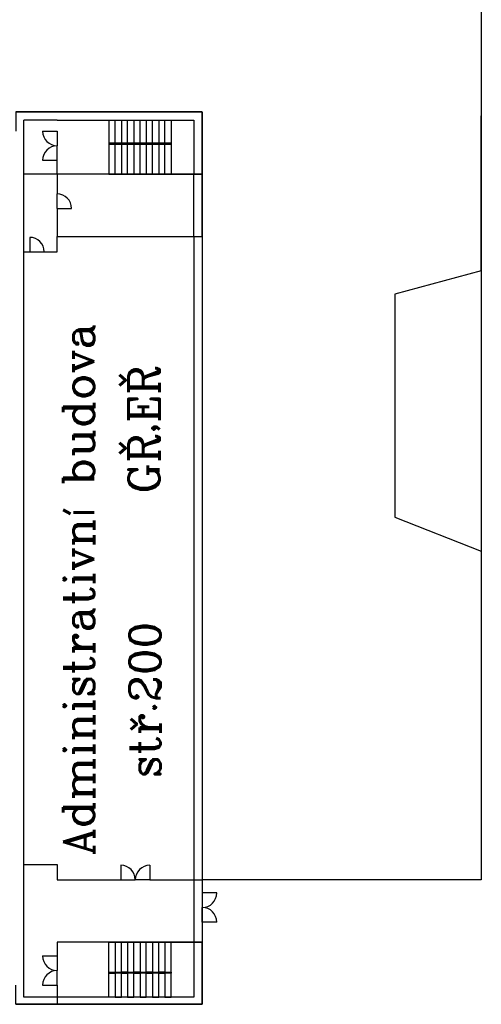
# Model space of a CAD drawing. Extents: x -1507204116 to 3732041488, y -170180604 to 62810664.
# Tile 53 of 54: x 167076 to 189340, y -1983 to 45465. Entities that reach past the tile are written whole.
import ezdxf

# ---------------------------------------------------------------- set-up
doc = ezdxf.new("R2010")
doc.units = 0
doc.header["$LTSCALE"] = 1000
doc.header["$MEASUREMENT"] = 0
doc.layers.add('4', color=3, linetype='CONTINUOUS')
doc.layers.add('_ZAŘÍZENÍ', color=7, linetype='CONTINUOUS')
doc.styles.add('ROMANC', font='romanc')

msp = doc.modelspace()

# ---------------------------------------------------------------- linework, layer by layer
at = {"layer": '4', "color": 0, "lineweight": -2}
for p, q in [((167561, 34976), (167561, 34276)), ((167561, 34276), (168261, 34276)), ((168183, 345), (168883, 345)), ((168883, 345), (168883, -355)), ((168883, -1055), (168883, -355)), ((168183, -1055), (168883, -1055))]:
    msp.add_line(p, q, dxfattribs=at)
for points in [[(168183, 40089), (168883, 40089), (168883, 39389)], [(168183, 40089), (168883, 40089), (168883, 39389)], [(168183, 38689), (168883, 38689), (168883, 39389)], [(167561, 34976), (167561, 34276), (168261, 34276)], [(171951, 4717), (171951, 4017), (172651, 4017)], [(173351, 4717), (173351, 4017), (172651, 4017)], [(176583, 3383), (175883, 3383), (175883, 2683)], [(176583, 1983), (175883, 1983), (175883, 2683)], [(168183, 345), (168883, 345), (168883, -355)], [(168183, -1055), (168883, -1055), (168883, -355)]]:
    msp.add_lwpolyline(points, dxfattribs=at)
for centre, start, end in [((168883, 40089), 180, 270), ((168883, 38689), 90, 180), ((168879, 36370), 0, 90), ((167561, 34276), 0, 90), ((167561, 34276), 0, 90), ((171951, 4017), 0, 90), ((173351, 4017), 90, 180), ((175883, 3383), 270, 0), ((175883, 1983), 0, 90), ((168883, 345), 180, 270), ((168883, -1055), 90, 180)]:
    msp.add_arc(centre, 700, start, end, dxfattribs=at)
at = {"layer": '_ZAŘÍZENÍ', "color": 0, "lineweight": -2}
for p, q in [((175854, 41031), (166883, 41017)), ((166883, 41017), (175883, 41017)), ((166883, 41017), (175883, 41017)), ((175883, 41017), (175883, -1983)), ((175883, 41017), (175883, 4017)), ((175883, 35017), (175883, 41017)), ((175883, 41017), (175883, -1983)), ((175883, 41017), (175883, -1983)), ((168879, 36370), (168879, 37070)), ((168879, 36370), (169579, 36370)), ((175883, 1017), (175883, -1983)), ((175883, -1983), (166883, -1983)), ((175883, -1983), (166883, -1983)), ((166883, -1983), (175883, -1983)), ((175883, -1983), (166883, -1983)), ((175883, -1983), (166883, -1983)), ((175883, -1983), (175883, -1983))]:
    msp.add_line(p, q, dxfattribs=at)
at = {"layer": '_ZAŘÍZENÍ', "color": 0}
msp.add_line((189340, 33357), (189340, 40835), dxfattribs=at)
at = {"layer": '_ZAŘÍZENÍ', "color": 0, "lineweight": -2}
for points in [[(189340, 48017), (189340, 4017), (175883, 4017)], [(168883, 41017), (166883, 41017), (166883, 40088)], [(168883, 41017), (166883, 41017), (166883, 40088)], [(171383, 39467), (174383, 39467), (174383, 39517), (171383, 39517), (171383, 38017), (175883, 38017), (175883, 41017)], [(168883, 40617), (167283, 40617), (167283, 40617)], [(168883, 40617), (167283, 40617), (167283, 40617)], [(168883, 40617), (169283, 40617), (175483, 40617), (175483, 38017)], [(171383, 40617), (171383, 39517), (171683, 39517), (171683, 40617), (171983, 40617), (171983, 39517), (172283, 39517), (172283, 40617), (172583, 40617), (172583, 39517), (172883, 39517), (172883, 40617), (173183, 40617), (173183, 39517), (173483, 39517), (173483, 40617), (173783, 40617), (173783, 39517), (174083, 39517), (174083, 40617), (174383, 40617), (174383, 38017), (174083, 38017), (174083, 39467), (173783, 39467), (173783, 38017), (173483, 38017), (173483, 39467), (173183, 39467), (173183, 38017), (172883, 38017), (172883, 39467), (172583, 39467), (172583, 38017), (172283, 38017), (172283, 39467), (171983, 39467), (171983, 38017), (171683, 38017), (171683, 39467)], [(175883, 37051), (175883, 38017), (168883, 38017), (168883, 38689)], [(168883, 38017), (167269, 38017)], [(168883, 38017), (167269, 38017)], [(168883, 38017), (168879, 37070)], [(168883, 38017), (168879, 37070)], [(171951, 35017), (173351, 35017), (175883, 35017), (175883, 38017)], [(175483, 35017), (175483, 35417), (175483, 38017)], [(168879, 36370), (168883, 35017)], [(168879, 36370), (168883, 35017)], [(173351, 35017), (175883, 35017), (175883, 35651)], [(167269, 34276), (167269, 34276), (168883, 34276), (168883, 35017), (171951, 35017)], [(175483, 35017), (175483, 4017)], [(175883, 35017), (175883, 4017)], [(167269, 4758), (167269, 4758), (168883, 4758), (168883, 4017), (171951, 4017)], [(173351, 4017), (175883, 4017), (175883, 3383)], [(175883, 1983), (175883, 1017), (168883, 1017), (168883, 345)], [(168883, -1055), (168883, -1983), (175883, -1983), (175883, 1017)], [(171383, -433), (174383, -433), (174383, -483), (171383, -483), (171383, 1017), (175883, 1017), (175883, -1983)], [(171383, -1638), (171383, -483), (171683, -483), (171683, -1638), (171983, -1638), (171983, -483), (172283, -483), (172283, -1638), (172583, -1638), (172583, -483), (172883, -483), (172883, -1638), (173183, -1638), (173183, -483), (173483, -483), (173483, -1638), (173783, -1638), (173783, -483), (174083, -483), (174083, -1638), (174383, -1638), (174383, 1017), (174083, 1017), (174083, -433), (173783, -433), (173783, 1017), (173483, 1017), (173483, -433), (173183, -433), (173183, 1017), (172883, 1017), (172883, -433), (172583, -433), (172583, 1017), (172283, 1017), (172283, -433), (171983, -433), (171983, 1017), (171683, 1017), (171683, -433)], [(168883, -1983), (166883, -1983), (166883, -1054)], [(168883, -1983), (166883, -1983), (166883, -1054)]]:
    msp.add_lwpolyline(points, dxfattribs=at)
at = {"layer": '_ZAŘÍZENÍ', "color": 0, "linetype": 'Continuous', "lineweight": -2}
for points in [[(167269, -1639), (167269, 40618)], [(167269, -1639), (167269, 40618)], [(189340, 33357), (185173, 32232), (185173, 21493), (189340, 19856)], [(175483, 4017), (175483, -1637), (167269, -1639)]]:
    msp.add_lwpolyline(points, dxfattribs=at)

# ---------------------------------------------------------------- texts
at = {"layer": '_ZAŘÍZENÍ', "color": 0, "lineweight": -2, "style": 'ROMANC'}
for s, p in [('GŘ,EŘ', (173824, 22629)), ('Administrativní budova', (170668, 5202))]:
    msp.add_text(s, height=1500, rotation=90, dxfattribs=at).set_placement(p)
at = {"layer": '_ZAŘÍZENÍ', "color": 0, "linetype": 'Continuous', "lineweight": -2, "style": 'ROMANC'}
msp.add_text('stř.200', height=1500, rotation=90, dxfattribs=at).set_placement((173865, 8920))

doc.saveas('drawing.dxf')
